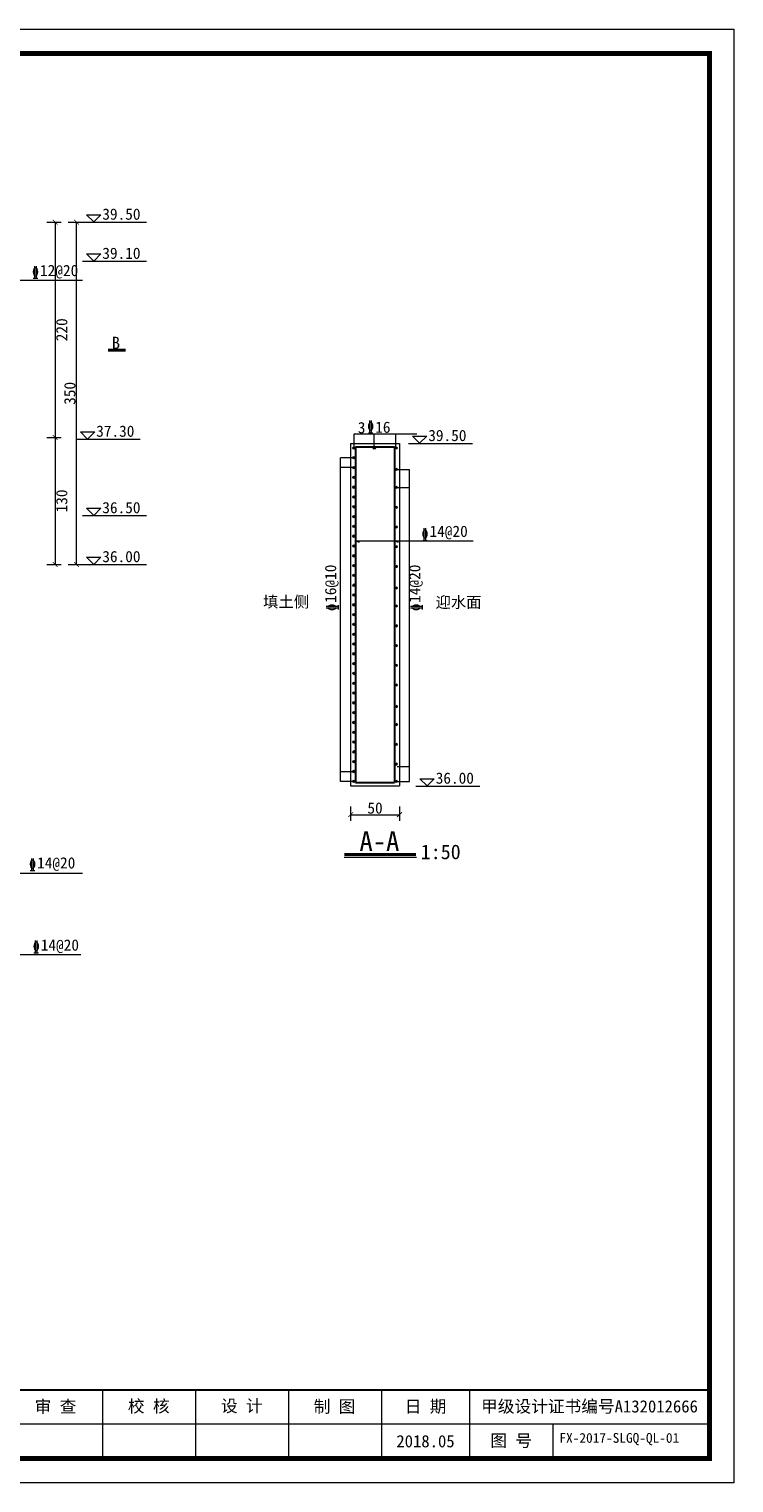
# Model space of a CAD drawing. Extents: x -27255 to 1448651, y 31034 to 8081248.
# Tile 76 of 198: x 584144 to 584288, y 3859744 to 3860041. Entities that reach past the tile are written whole.
import ezdxf
from ezdxf.enums import TextEntityAlignment as Align

# ---------------------------------------------------------------- set-up
doc = ezdxf.new("R2010")
doc.units = 0
doc.layers.get('0').update_dxf_attribs({"linetype": 'CONTINUOUS'})
for name, color, linetype, lineweight in [('0.09折线', 6, 'CONTINUOUS', 9), ('0.09标注线', 3, 'CONTINUOUS', 9), ('0.13填充', 8, 'CONTINUOUS', 9), ('0.13文字', 3, 'CONTINUOUS', 13), ('0.13轮廓', 4, 'CONTINUOUS', 13), ('0.30粗线', 7, 'CONTINUOUS', 30), ('图框', 7, 'CONTINUOUS', 20), ('文字', 7, 'CONTINUOUS', 15), ('细实线', 3, 'CONTINUOUS', 20), ('配筋1', 1, 'CONTINUOUS', 50)]:
    doc.layers.add(name, color=color, linetype=linetype, lineweight=lineweight)
doc.styles.add('-仿宋_GB2312', font='FangSong_GB2312.ttf')
doc.styles.add('CHX-1', font='tssdeng.shx', dxfattribs={"width": 0.7, "height": 300, "bigfont": 'atssdchn.shx'})
doc.styles.add('LYJFS', font='times.ttf', dxfattribs={"width": 0.7})
doc.styles.add('仿宋', font='FangSong_GB2312.ttf', dxfattribs={"width": 0.7})
doc.styles.add('宋体', font='FangSong_GB2312.ttf')
doc.dimstyles.new('zzzz STANDARD', dxfattribs={"dimtxt": 2.3, "dimasz": 1, "dimexe": 1.25, "dimexo": 1.5, "dimgap": 0.2, "dimtad": 1, "dimdec": 0, "dimlfac": 10, "dimzin": 0, "dimdsep": 46, "dimtxsty": '-仿宋_GB2312', "dimblk": 'ARCHTICK', "dimcen": 0.09, "dimadec": 0, "dimazin": 0, "dimtfac": 1, "dimtdec": 0, "dimtix": 1, "dimtmove": 2, "dimatfit": 3, "dimfxl": 1.7, "dimfxlon": 1, "dimtolj": 1, "dimtzin": 0, "dimlwd": 9, "dimlwe": 9, "dimarcsym": 0})

# ---------------------------------------------------------------- blocks, each defined once
blk = doc.blocks.new('_ARCHTICK')
at = {"color": 0, "linetype": 'ByBlock', "const_width": 0.15}
blk.add_lwpolyline([(-0.5, -0.5), (0.5, 0.5)], dxfattribs=at)
blk = doc.blocks.new('d4trtg')
at = {"lineweight": 0}
for p, q in [((653868.4, 3902577.3), (658071.2, 3902577.3)), ((658071.2, 3902577.3), (658071.2, 3899605.3)), ((658021.2, 3899725.4), (655949.8, 3899725.4)), ((658071.2, 3899605.3), (653868.4, 3899605.3))]:
    blk.add_line(p, q, dxfattribs=at)
for p, q in [((656780.4, 3899795.5), (656780.4, 3899655.4)), ((656970.5, 3899795.5), (656970.5, 3899655.4)), ((657160.6, 3899795.5), (657160.6, 3899655.4)), ((657350.8, 3899795.5), (657350.8, 3899655.4)), ((657530.9, 3899795.5), (657530.9, 3899655.4)), ((657701, 3899725.4), (657701, 3899655.4))]:
    blk.add_line(p, q)
at = {"lineweight": 0, "const_width": 10}
blk.add_lwpolyline([(654118.6, 3902527.3), (658021.2, 3902527.3), (658021.2, 3899655.4), (654118.6, 3899655.4)], close=True, dxfattribs=at)
at = {"lineweight": 0, "const_width": 4}
blk.add_lwpolyline([(658021.2, 3899795.5), (654118.6, 3899795.5)], dxfattribs=at)
at = {"style": '仿宋'}
blk.add_text('2018.05', height=25.02, dxfattribs=at).set_placement((657440.8, 3899690.4), align=Align.MIDDLE)
at = {"attachment_point": 5, "style": '宋体'}
for s, insert, char_height in [('校 核', (656875.1, 3899760.9), 25.02), ('设 计', (657065.3, 3899761.4), 25.02), ('审 查', (656684.6, 3899760.2), 25.02), ('制 图', (657254.9, 3899760.2), 25.02), ('日 期', (657440.8, 3899760.4), 25.02), ('甲级设计证书编号A132012666', (657776, 3899760.4), 25.017), ('图 号', (657615.9, 3899690.4), 25.02)]:
    blk.add_mtext(s, dxfattribs=dict(at, insert=insert, char_height=char_height))

msp = doc.modelspace()

# ---------------------------------------------------------------- hatches: boundary and pattern name
at = {"layer": '0.30粗线'}
for points in [[(584210.09259, 3859955.91241, -1), (584210.09259, 3859955.41241, -1)], [(584214.21153, 3859955.91241, 1), (584214.21153, 3859955.41241, 1)], [(584218.63431, 3859955.91241, 1), (584218.63431, 3859955.41241, 1)], [(584210.09259, 3859953.90824, -1), (584210.09259, 3859953.40824, -1)], [(584210.09259, 3859951.90408, -1), (584210.09259, 3859951.40408, -1)], [(584210.09259, 3859949.89991, -1), (584210.09259, 3859949.39991, -1)], [(584218.63431, 3859951.52886, 1), (584218.63431, 3859951.02886, 1)], [(584210.09259, 3859947.89575, -1), (584210.09259, 3859947.39575, -1)], [(584218.63431, 3859947.84608, 1), (584218.63431, 3859947.34608, 1)], [(584210.09259, 3859945.89158, -1), (584210.09259, 3859945.39158, -1)], [(584210.09259, 3859943.88742, -1), (584210.09259, 3859943.38742, -1)], [(584218.63431, 3859943.77927, 1), (584218.63431, 3859943.27927, 1)], [(584210.09259, 3859941.88325, -1), (584210.09259, 3859941.38325, -1)], [(584210.09259, 3859939.87908, -1), (584210.09259, 3859939.37908, -1)], [(584210.09259, 3859937.87492, -1), (584210.09259, 3859937.37492, -1)], [(584218.63431, 3859939.7461, 1), (584218.63431, 3859939.2461, 1)], [(584210.09259, 3859935.87075, -1), (584210.09259, 3859935.37075, -1)], [(584218.63431, 3859935.71294, 1), (584218.63431, 3859935.21294, 1)], [(584210.09259, 3859933.86659, -1), (584210.09259, 3859933.36659, -1)], [(584210.09259, 3859931.86242, -1), (584210.09259, 3859931.36242, -1)], [(584218.63431, 3859931.67978, 1), (584218.63431, 3859931.17978, 1)], [(584210.09259, 3859929.85825, -1), (584210.09259, 3859929.35825, -1)], [(584210.09259, 3859927.85409, -1), (584210.09259, 3859927.35409, -1)], [(584210.09259, 3859925.84992, -1), (584210.09259, 3859925.34992, -1)], [(584218.63431, 3859927.29622, 1), (584218.63431, 3859926.79622, 1)], [(584210.09259, 3859923.84576, -1), (584210.09259, 3859923.34576, -1)], [(584218.63431, 3859923.61345, 1), (584218.63431, 3859923.11345, 1)], [(584210.09259, 3859921.84159, -1), (584210.09259, 3859921.34159, -1)], [(584210.09259, 3859919.83742, -1), (584210.09259, 3859919.33742, -1)], [(584218.63431, 3859919.54663, 1), (584218.63431, 3859919.04663, 1)], [(584210.09259, 3859917.83326, -1), (584210.09259, 3859917.33326, -1)], [(584210.09259, 3859915.82909, -1), (584210.09259, 3859915.32909, -1)], [(584210.09259, 3859913.82493, -1), (584210.09259, 3859913.32493, -1)], [(584218.63431, 3859915.51347, 1), (584218.63431, 3859915.01347, 1)], [(584210.09259, 3859911.82076, -1), (584210.09259, 3859911.32076, -1)], [(584218.63431, 3859911.4803, 1), (584218.63431, 3859910.9803, 1)], [(584210.09259, 3859909.8166, -1), (584210.09259, 3859909.3166, -1)], [(584210.09259, 3859907.81243, -1), (584210.09259, 3859907.31243, -1)], [(584210.09259, 3859905.80826, -1), (584210.09259, 3859905.30826, -1)], [(584218.63431, 3859907.44714, 1), (584218.63431, 3859906.94714, 1)], [(584210.09259, 3859903.8041, -1), (584210.09259, 3859903.3041, -1)], [(584210.09259, 3859901.79993, -1), (584210.09259, 3859901.29993, -1)], [(584218.63431, 3859903.06359, 1), (584218.63431, 3859902.56359, 1)], [(584210.09259, 3859899.79577, -1), (584210.09259, 3859899.29577, -1)], [(584218.63431, 3859899.38081, 1), (584218.63431, 3859898.88081, 1)], [(584210.09259, 3859897.7916, -1), (584210.09259, 3859897.2916, -1)], [(584210.09259, 3859895.78743, -1), (584210.09259, 3859895.28743, -1)], [(584210.09259, 3859893.78327, -1), (584210.09259, 3859893.28327, -1)], [(584218.63431, 3859895.314, 1), (584218.63431, 3859894.814, 1)], [(584210.09259, 3859891.7791, -1), (584210.09259, 3859891.2791, -1)], [(584218.63431, 3859891.28083, 1), (584218.63431, 3859890.78083, 1)], [(584210.09259, 3859889.77494, -1), (584210.09259, 3859889.27494, -1)], [(584210.09259, 3859887.24578, 1), (584210.09259, 3859887.74578, 1)], [(584210.09259, 3859887.74578, -1), (584210.09259, 3859887.24578, -1)], [(584218.63431, 3859887.24578, -1), (584218.63431, 3859887.74578, -1)]]:
    msp.add_hatch(color=256, dxfattribs=at).paths.add_polyline_path(points)

# ---------------------------------------------------------------- linework, layer by layer
at = {"layer": '0.09折线', "color": 7}
for p, q in [((584209.36345, 3859956.57911), (584219.36345, 3859956.57911)), ((584209.36345, 3859956.57911), (584209.36345, 3859886.57908)), ((584219.36345, 3859956.57911), (584219.36345, 3859886.57908)), ((584209.36345, 3859886.57908), (584219.36345, 3859886.57908))]:
    msp.add_line(p, q, dxfattribs=at)
at = {"layer": '0.09标注线', "color": 7}
for p, q in [((584155.38782, 3860003.32495), (584156.85726, 3860001.85551)), ((584155.38782, 3860003.32495), (584158.3267, 3860003.32495)), ((584156.85726, 3860001.85551), (584158.3267, 3860003.32495)), ((584154.58515, 3860001.82523), (584167.63563, 3860001.82523)), ((584154.58515, 3859993.8252), (584167.63563, 3859993.8252)), ((584155.38782, 3859995.32492), (584156.85726, 3859993.85548)), ((584155.38782, 3859995.32492), (584158.3267, 3859995.32492)), ((584156.85726, 3859993.85548), (584158.3267, 3859995.32492)), ((584154.13782, 3859958.95503), (584155.60726, 3859957.48559)), ((584154.13782, 3859958.95503), (584157.0767, 3859958.95503)), ((584155.60726, 3859957.48559), (584157.0767, 3859958.95503)), ((584153.33515, 3859957.45531), (584166.38563, 3859957.45531)), ((584221.21223, 3859956.57911), (584234.26271, 3859956.57911)), ((584222.01489, 3859958.07883), (584223.48433, 3859956.60939)), ((584222.01489, 3859958.07883), (584224.95377, 3859958.07883)), ((584223.48433, 3859956.60939), (584224.95377, 3859958.07883)), ((584155.38782, 3859943.32492), (584156.85726, 3859941.85548)), ((584155.38782, 3859943.32492), (584158.3267, 3859943.32492)), ((584156.85726, 3859941.85548), (584158.3267, 3859943.32492)), ((584154.58515, 3859941.8252), (584167.63563, 3859941.8252)), ((584154.58515, 3859931.8252), (584167.63563, 3859931.8252)), ((584155.38782, 3859933.32492), (584156.85726, 3859931.85548)), ((584155.38782, 3859933.32492), (584158.3267, 3859933.32492)), ((584156.85726, 3859931.85548), (584158.3267, 3859933.32492)), ((584223.53849, 3859888.03124), (584225.00793, 3859886.5618)), ((584223.53849, 3859888.03124), (584226.47737, 3859888.03124)), ((584225.00793, 3859886.5618), (584226.47737, 3859888.03124)), ((584222.73582, 3859886.53152), (584235.7863, 3859886.53152))]:
    msp.add_line(p, q, dxfattribs=at)
at = {"layer": '0.09标注线', "linetype": 'Continuous'}
for p, q in [((584210.14144, 3859953.65824), (584207.33379, 3859953.65824)), ((584207.33379, 3859887.49578), (584207.33379, 3859953.65824)), ((584210.09259, 3859951.65408), (584207.33379, 3859951.65408)), ((584218.88431, 3859951.27886), (584221.39311, 3859951.27886)), ((584221.39311, 3859887.49578), (584221.39311, 3859951.27886)), ((584218.88431, 3859947.59608), (584221.39311, 3859947.59608)), ((584218.88431, 3859890.55624), (584221.39311, 3859890.55624)), ((584210.09259, 3859889.48), (584207.33379, 3859889.48)), ((584209.84259, 3859887.49578), (584207.33379, 3859887.49578)), ((584218.88431, 3859887.49578), (584221.39311, 3859887.49578))]:
    msp.add_line(p, q, dxfattribs=at)
at = {"layer": '0.09标注线'}
for p, q in [((584154.57929, 3859868.70372), (584091.71053, 3859868.70372)), ((584154.2023, 3859852.0763), (584081.13155, 3859852.0763))]:
    msp.add_line(p, q, dxfattribs=at)
at = {"layer": '0.13填充', "color": 7, "ltscale": 0.005}
msp.add_line((584208.08299, 3859872.01676), (584222.8137, 3859872.01676), dxfattribs=at)
at = {"layer": '0.13填充', "color": 7, "lineweight": 40, "ltscale": 0.005}
msp.add_line((584208.13887, 3859872.54669), (584222.67935, 3859872.54669), dxfattribs=at)
at = {"layer": '0.13文字', "linetype": 'Continuous', "lineweight": 13}
for p, q in [((584073.53128, 3859989.97163), (584154.53594, 3859989.97163)), ((584210.09259, 3859955.66241), (584210.09259, 3859958.52014)), ((584210.09259, 3859958.52014), (584222.92964, 3859958.52014)), ((584214.21153, 3859955.66241), (584214.21153, 3859958.52014)), ((584218.63431, 3859955.66241), (584218.63431, 3859958.52014)), ((584210.36345, 3859936.65484), (584234.40932, 3859936.65484)), ((584210.36345, 3859936.65484), (584211.12285, 3859936.42603)), ((584218.36345, 3859936.65484), (584219.12285, 3859936.42603))]:
    msp.add_line(p, q, dxfattribs=at)
at = {"layer": '0.13轮廓'}
for centre in [(584210.09259, 3859955.66241), (584214.21153, 3859955.66241), (584218.63431, 3859955.66241), (584210.09259, 3859953.65824), (584210.09259, 3859951.65408), (584210.09259, 3859949.64991), (584218.63431, 3859951.27886), (584210.09259, 3859947.64575), (584218.63431, 3859947.59608), (584210.09259, 3859945.64158), (584210.09259, 3859943.63742), (584218.63431, 3859943.52927), (584210.09259, 3859941.63325), (584210.09259, 3859939.62908), (584210.09259, 3859937.62492), (584218.63431, 3859939.4961), (584210.09259, 3859935.62075), (584218.63431, 3859935.46294), (584210.09259, 3859933.61659), (584210.09259, 3859931.61242), (584218.63431, 3859931.42978), (584210.09259, 3859929.60825), (584210.09259, 3859927.60409), (584210.09259, 3859925.59992), (584218.63431, 3859927.04622), (584210.09259, 3859923.59576), (584218.63431, 3859923.36345), (584210.09259, 3859921.59159), (584210.09259, 3859919.58742), (584218.63431, 3859919.29663), (584210.09259, 3859917.58326), (584210.09259, 3859915.57909), (584210.09259, 3859913.57493), (584218.63431, 3859915.26347), (584210.09259, 3859911.57076), (584218.63431, 3859911.2303), (584210.09259, 3859909.5666), (584210.09259, 3859907.56243), (584210.09259, 3859905.55826), (584218.63431, 3859907.19714), (584210.09259, 3859903.5541), (584210.09259, 3859901.54993), (584218.63431, 3859902.81359), (584210.09259, 3859899.54577), (584218.63431, 3859899.13081), (584210.09259, 3859897.5416), (584210.09259, 3859895.53743), (584210.09259, 3859893.53327), (584218.63431, 3859895.064), (584210.09259, 3859891.5291), (584218.63431, 3859891.03083), (584210.09259, 3859889.52494), (584210.09259, 3859887.49578), (584210.09259, 3859887.49578), (584218.63431, 3859887.49578)]:
    msp.add_circle(centre, 0.25, dxfattribs=at)
at = {"layer": '0.30粗线', "color": 1}
for p, q in [((584210.36345, 3859955.87911), (584210.36345, 3859887.27908)), ((584210.36345, 3859955.87911), (584218.36345, 3859955.87911)), ((584218.36345, 3859955.87911), (584218.36345, 3859887.27908)), ((584210.36345, 3859887.27908), (584218.36345, 3859887.27908))]:
    msp.add_line(p, q, dxfattribs=at)
at = {"layer": '配筋1', "color": 7, "lineweight": 40}
msp.add_line((584163.33194, 3859975.64184), (584159.82674, 3859975.64184), dxfattribs=at)

# ---------------------------------------------------------------- block references
at = {"layer": '图框', "xscale": 0.09999999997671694, "yscale": 0.1000000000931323, "zscale": 0.1}
msp.add_blockref('d4trtg', (518480.59769, 3469783.55803), dxfattribs=at)

# ---------------------------------------------------------------- texts
at = {"layer": '0.09标注线', "style": 'CHX-1', "width": 0.62}
for p in [(584144.30132, 3859990.35821), (584212.81556, 3859958.78862), (584223.91328, 3859936.77535), (584143.70036, 3859869.26085), (584144.45174, 3859852.46289)]:
    msp.add_text('\x84', height=2.5, dxfattribs=at).set_placement(p)
for p in [(584206.88131, 3859922.42949), (584224.08024, 3859922.42949)]:
    msp.add_text('\x84', height=2.5, rotation=90, dxfattribs=at).set_placement(p)
at = {"layer": '0.09标注线', "color": 7, "char_height": 2.296, "width": 15.6807882, "attachment_point": 3, "style": '-仿宋_GB2312'}
for s, insert in [('39.50', (584166.42416, 3860004.61632)), ('39.10', (584166.42416, 3859996.61629)), ('37.30', (584165.17416, 3859960.24641)), ('39.50', (584233.05123, 3859959.3702)), ('36.50', (584166.42416, 3859944.61629)), ('36.00', (584166.42416, 3859934.61629)), ('36.00', (584234.57483, 3859889.32262))]:
    msp.add_mtext(s, dxfattribs=dict(at, insert=insert))
at = {"layer": '0.09标注线', "char_height": 2.3, "width": 17.074029, "attachment_point": 7, "style": '-仿宋_GB2312'}
for s, insert in [('12@20', (584145.88302, 3859990.28968)), ('3', (584210.83779, 3859958.63166)), ('16', (584214.39726, 3859958.72009)), ('14@20', (584225.49497, 3859936.97288)), ('填土侧', (584191.47737, 3859922.82518)), ('迎水面', (584226.72493, 3859922.72429)), ('14@20', (584145.28205, 3859869.19231)), ('14@20', (584146.03344, 3859852.39435))]:
    msp.add_mtext(s, dxfattribs=dict(at, insert=insert))
at = {"layer": '0.09标注线', "char_height": 2.3, "width": 17.074029, "attachment_point": 7, "rotation": 90, "style": '-仿宋_GB2312'}
for s, insert in [('16@10', (584206.92691, 3859924.00013)), ('14@20', (584224.12584, 3859924.00013))]:
    msp.add_mtext(s, dxfattribs=dict(at, insert=insert))
at = {"layer": '0.13文字', "linetype": 'Continuous', "lineweight": 13, "insert": (584252.05386, 3859754.29414), "char_height": 2, "width": 41.6631828, "attachment_point": 1, "style": 'LYJFS'}
msp.add_mtext('{\\fFangSong_GB2312|b0|i0|c134|p49;\\W1;\\C7;FX-2017-SLGQ-QL-01}', dxfattribs=at)
at = {"layer": '文字', "color": 7, "attachment_point": 1, "style": '-仿宋_GB2312'}
for s, insert, char_height, width in [('A-A', (584211.17719, 3859877.28337), 4, 38.0137182), ('1:50', (584223.70925, 3859874.59462), 3, 10.2895474)]:
    msp.add_mtext(s, dxfattribs=dict(at, insert=insert, char_height=char_height, width=width))
at = {"layer": '细实线', "color": 7, "lineweight": 13, "insert": (584162.23758, 3859975.89799), "char_height": 2.5, "width": 21.9545884, "attachment_point": 9, "style": '-仿宋_GB2312'}
msp.add_mtext('B', dxfattribs=at)

# ---------------------------------------------------------------- dimensions: what is measured, and where the dimension line sits
at = {"layer": '0.13文字', "linetype": 'Continuous', "lineweight": 13}
for base, p1, p2 in [((584153.33515, 3860001.82523), (584092.83103, 3859931.8252), (584142.83103, 3860001.82523)), ((584148.9829, 3859957.82523), (584142.83103, 3860001.82523), (584142.83103, 3859957.82523)), ((584148.9829, 3859931.8252), (584142.83103, 3859957.82523), (584092.83103, 3859931.8252))]:
    msp.add_linear_dim(base=base, p1=p1, p2=p2, angle=90, dimstyle='zzzz STANDARD', override={"dimlfac": 5}, dxfattribs=at).render()
msp.add_linear_dim(base=(584219.36345, 3859880.69864), p1=(584209.36345, 3859886.57908), p2=(584219.36345, 3859886.57908), dimstyle='zzzz STANDARD', override={"dimlfac": 5}, dxfattribs=at).render()

doc.saveas('drawing.dxf')
